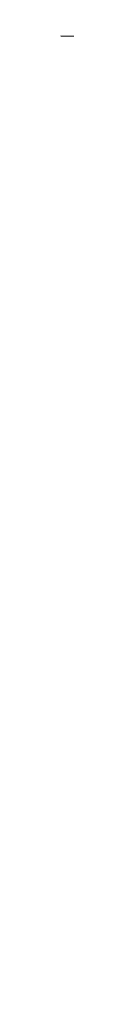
# Model space of a CAD drawing. Header units: millimetres. Extents: x 309 to 494, y 52 to 496.
# Tile 47 of 64: x 401.35081 to 401.35298, y 107.42224 to 107.81205. Entities that reach past the tile are written whole.
import ezdxf

# ---------------------------------------------------------------- set-up
doc = ezdxf.new("R2010")
doc.units = ezdxf.units.MM
doc.header["$LTSCALE"] = 47.498
doc.layers.get('0').update_dxf_attribs({"linetype": 'CONTINUOUS'})
doc.layers.add('KONSTR_EL', color=7, linetype='CONTINUOUS')

msp = doc.modelspace()

# ---------------------------------------------------------------- linework, layer by layer
at = {"color": 7, "linetype": 'CONTINUOUS'}
msp.add_arc((401.35066, 90.80547), 65, 7.069714, 172.930286, dxfattribs=at)
at = {"layer": 'KONSTR_EL', "color": 4, "linetype": 'CONTINUOUS'}
for radius in [34, 27.2, 20.4]:
    msp.add_circle((401.35066, 90.80547), radius, dxfattribs=at)
msp.add_arc((401.35066, 90.80547), 17, 180, 90, dxfattribs=at)

doc.saveas('drawing.dxf')
